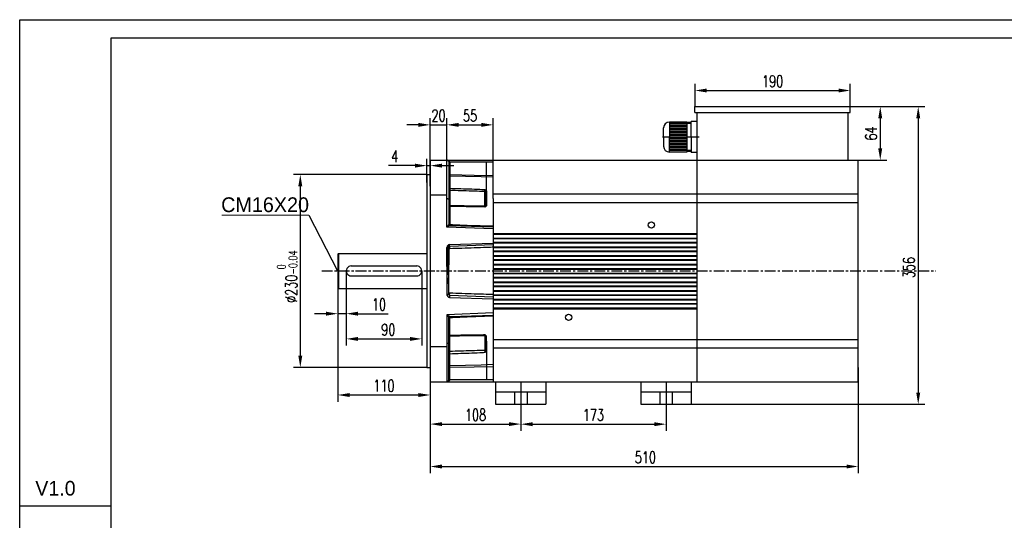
# Model space of a CAD drawing. Header units: inches. Extents: x 1434 to 8431, y -17820 to -4411.
# Tile 6 of 14: x 3506 to 4679, y -17122 to -16525. Entities that reach past the tile are written whole.
import ezdxf

# ---------------------------------------------------------------- set-up
doc = ezdxf.new("R2010")
doc.units = ezdxf.units.IN
doc.header["$MEASUREMENT"] = 0
doc.linetypes.add('CENTERX2', pattern=[20.32, 12.7, -2.54, 2.54, -2.54])
doc.layers.add('1', color=1, linetype='Continuous')
doc.layers.add('尺寸线', color=7, linetype='Continuous')
doc.layers.add('实线', color=7, linetype='Continuous', lineweight=30)
doc.styles.add('SLDTEXTSTYLE0', font='txt')
doc.styles.add('wldj', font='txt.shx', dxfattribs={"width": 0.7, "bigfont": 'INTECAD.SHX'})
doc.dimstyles.new('半径标注', dxfattribs={"dimscale": 4, "dimtxt": 3.5, "dimasz": 3.5, "dimexe": 2, "dimexo": 0, "dimgap": 1, "dimtad": 1, "dimdec": 3, "dimdsep": 46, "dimtxsty": 'wldj', "dimcen": 0.09, "dimclrd": 1, "dimclre": 1, "dimclrt": 3, "dimazin": 2, "dimtfac": 0.7, "dimtdec": 3, "dimtmove": 0, "dimatfit": 3, "dimfxl": 1, "dimtzin": 0, "dimarcsym": 0})

# ---------------------------------------------------------------- blocks, each defined once
blk = doc.blocks.new('*D56')
at = {"color": 1, "lineweight": -2}
for p, q in [((3995, -16947.5), (3995, -17065.4)), ((4505, -16939.4), (4505, -17065.4)), ((4009, -17057.4), (4491, -17057.4))]:
    blk.add_line(p, q, dxfattribs=at)
at = {"color": 1}
for points in [[(4009, -17055), (4009, -17059.7), (3995, -17057.4)], [(4491, -17059.7), (4491, -17055), (4505, -17057.4)]]:
    blk.add_solid(points, dxfattribs=at)
at = {"layer": 'Defpoints', "color": 0}
for p in [(3995, -16947.5), (4505, -16939.4), (4505, -17057.4)]:
    blk.add_point(p, dxfattribs=at)
at = {"color": 3, "insert": (4251.4, -17046.4), "char_height": 14, "attachment_point": 5, "style": 'wldj'}
blk.add_mtext('510', dxfattribs=at)
blk = doc.blocks.new('*D57')
at = {"color": 1, "lineweight": -2}
for p, q in [((4103, -16983.2), (4103, -17014.9)), ((4276, -16983.2), (4276, -17014.9)), ((4117, -17006.9), (4262, -17006.9))]:
    blk.add_line(p, q, dxfattribs=at)
at = {"color": 1}
for points in [[(4117, -17004.6), (4117, -17009.3), (4103, -17006.9)], [(4262, -17009.3), (4262, -17004.6), (4276, -17006.9)]]:
    blk.add_solid(points, dxfattribs=at)
at = {"layer": 'Defpoints', "color": 0}
for p in [(4103, -16983.2), (4276, -16983.2), (4276, -17006.9)]:
    blk.add_point(p, dxfattribs=at)
at = {"color": 3, "insert": (4189.5, -16995.9), "char_height": 14, "attachment_point": 5, "style": 'wldj'}
blk.add_mtext('173', dxfattribs=at)
blk = doc.blocks.new('*D58')
at = {"color": 1, "lineweight": -2}
for p, q in [((4015, -16692.2), (4015, -16642)), ((4070, -16692.2), (4070, -16642)), ((4029, -16650), (4056, -16650))]:
    blk.add_line(p, q, dxfattribs=at)
at = {"color": 1}
for points in [[(4029, -16647.7), (4029, -16652.4), (4015, -16650)], [(4056, -16652.4), (4056, -16647.7), (4070, -16650)]]:
    blk.add_solid(points, dxfattribs=at)
at = {"layer": 'Defpoints', "color": 0}
for p in [(4070, -16650), (4015, -16692.2), (4070, -16692.2)]:
    blk.add_point(p, dxfattribs=at)
at = {"color": 3, "insert": (4042.5, -16639), "char_height": 14, "attachment_point": 5, "style": 'wldj'}
blk.add_mtext('55', dxfattribs=at)
blk = doc.blocks.new('*D59')
at = {"color": 1, "lineweight": -2}
for p, q in [((3991, -16718.8), (3991, -16690.6)), ((3995, -16718.8), (3995, -16690.6)), ((3977, -16698.6), (3945.3, -16698.6)), ((3991, -16698.6), (3995, -16698.6)), ((4009, -16698.6), (4023, -16698.6))]:
    blk.add_line(p, q, dxfattribs=at)
at = {"color": 1}
for points in [[(3977, -16701), (3977, -16696.3), (3991, -16698.6)], [(4009, -16696.3), (4009, -16701), (3995, -16698.6)]]:
    blk.add_solid(points, dxfattribs=at)
at = {"layer": 'Defpoints', "color": 0}
for p in [(3995, -16698.6), (3991, -16718.8), (3995, -16718.8)]:
    blk.add_point(p, dxfattribs=at)
at = {"color": 3, "insert": (3952.8, -16687.6), "char_height": 14, "attachment_point": 5, "style": 'wldj'}
blk.add_mtext('4', dxfattribs=at)
blk = doc.blocks.new('*D60')
at = {"color": 1, "lineweight": -2}
for p, q in [((3885, -16824.2), (3885, -16980.1)), ((3995, -16824.2), (3995, -16980.1)), ((3899, -16972.1), (3981, -16972.1))]:
    blk.add_line(p, q, dxfattribs=at)
at = {"color": 1}
for points in [[(3899, -16969.8), (3899, -16974.5), (3885, -16972.1)], [(3981, -16974.5), (3981, -16969.8), (3995, -16972.1)]]:
    blk.add_solid(points, dxfattribs=at)
at = {"layer": 'Defpoints', "color": 0}
for p in [(3885, -16824.2), (3995, -16824.2), (3995, -16972.1)]:
    blk.add_point(p, dxfattribs=at)
at = {"color": 3, "insert": (3940, -16961.1), "char_height": 14, "attachment_point": 5, "style": 'wldj'}
blk.add_mtext('110', dxfattribs=at)
blk = doc.blocks.new('*D52')
at = {"color": 1, "lineweight": -2}
for p, q in [((3895, -16824.2), (3895, -16913.2)), ((3985, -16824.2), (3985, -16913.2)), ((3909, -16905.2), (3971, -16905.2))]:
    blk.add_line(p, q, dxfattribs=at)
at = {"color": 1}
for points in [[(3909, -16902.9), (3909, -16907.6), (3895, -16905.2)], [(3971, -16907.6), (3971, -16902.9), (3985, -16905.2)]]:
    blk.add_solid(points, dxfattribs=at)
at = {"layer": 'Defpoints', "color": 0}
for p in [(3895, -16824.2), (3985, -16824.2), (3985, -16905.2)]:
    blk.add_point(p, dxfattribs=at)
at = {"color": 3, "insert": (3945.1, -16894.2), "char_height": 14, "attachment_point": 5, "style": 'wldj'}
blk.add_mtext('90', dxfattribs=at)
blk = doc.blocks.new('*D53')
at = {"color": 1, "lineweight": -2}
for p, q in [((3885, -16824.2), (3885, -16883.2)), ((3895, -16824.2), (3895, -16883.2)), ((3871, -16875.2), (3857, -16875.2)), ((3895, -16875.2), (3885, -16875.2)), ((3909, -16875.2), (3945, -16875.2))]:
    blk.add_line(p, q, dxfattribs=at)
at = {"color": 1}
for points in [[(3871, -16877.5), (3871, -16872.8), (3885, -16875.2)], [(3909, -16872.8), (3909, -16877.5), (3895, -16875.2)]]:
    blk.add_solid(points, dxfattribs=at)
at = {"layer": 'Defpoints', "color": 0}
for p in [(3885, -16824.2), (3895, -16824.2), (3885, -16875.2)]:
    blk.add_point(p, dxfattribs=at)
at = {"color": 3, "insert": (3934, -16864.2), "char_height": 14, "attachment_point": 5, "style": 'wldj'}
blk.add_mtext('10', dxfattribs=at)
blk = doc.blocks.new('*D61')
at = {"color": 1, "lineweight": -2}
for p, q in [((3991, -16709.2), (3832.3, -16709.2)), ((3840.3, -16723.2), (3840.3, -16925.2)), ((3991, -16939.2), (3832.3, -16939.2))]:
    blk.add_line(p, q, dxfattribs=at)
at = {"color": 1}
for points in [[(3842.6, -16723.2), (3837.9, -16723.2), (3840.3, -16709.2)], [(3837.9, -16925.2), (3842.6, -16925.2), (3840.3, -16939.2)]]:
    blk.add_solid(points, dxfattribs=at)
at = {"layer": 'Defpoints', "color": 0}
for p in [(3991, -16709.2), (3840.3, -16939.2), (3991, -16939.2)]:
    blk.add_point(p, dxfattribs=at)
at = {"color": 3, "insert": (3824.6, -16831), "char_height": 14, "attachment_point": 5, "rotation": 90, "style": 'wldj'}
blk.add_mtext('%%c230{\\H10;\\S 0^ -0.04;}', dxfattribs=at)
blk = doc.blocks.new('*D62')
at = {"color": 1, "lineweight": -2}
for p, q in [((4310.5, -16628.2), (4310.5, -16601.1)), ((4324.5, -16609.1), (4481.5, -16609.1)), ((4495.5, -16628.2), (4495.5, -16601.1))]:
    blk.add_line(p, q, dxfattribs=at)
at = {"color": 1}
for points in [[(4324.5, -16606.7), (4324.5, -16611.4), (4310.5, -16609.1)], [(4481.5, -16611.4), (4481.5, -16606.7), (4495.5, -16609.1)]]:
    blk.add_solid(points, dxfattribs=at)
at = {"layer": 'Defpoints', "color": 0}
for p in [(4495.5, -16609.1), (4310.5, -16628.2), (4495.5, -16628.2)]:
    blk.add_point(p, dxfattribs=at)
at = {"color": 3, "insert": (4403, -16598.1), "char_height": 14, "attachment_point": 5, "style": 'wldj'}
blk.add_mtext('190', dxfattribs=at)
blk = doc.blocks.new('*D63')
at = {"color": 1, "lineweight": -2}
for p, q in [((4495.5, -16628.2), (4539.2, -16628.2)), ((4531.2, -16642.2), (4531.2, -16678.2)), ((4493, -16692.2), (4539.2, -16692.2))]:
    blk.add_line(p, q, dxfattribs=at)
at = {"color": 1}
for points in [[(4533.5, -16642.2), (4528.8, -16642.2), (4531.2, -16628.2)], [(4528.8, -16678.2), (4533.5, -16678.2), (4531.2, -16692.2)]]:
    blk.add_solid(points, dxfattribs=at)
at = {"layer": 'Defpoints', "color": 0}
for p in [(4495.5, -16628.2), (4493, -16692.2), (4531.2, -16692.2)]:
    blk.add_point(p, dxfattribs=at)
at = {"color": 3, "insert": (4520.2, -16660.2), "char_height": 14, "attachment_point": 5, "rotation": 90, "style": 'wldj'}
blk.add_mtext('64', dxfattribs=at)
blk = doc.blocks.new('*D64')
at = {"color": 1, "lineweight": -2}
for p, q in [((4481.9, -16628.2), (4584.4, -16628.2)), ((4576.4, -16642.2), (4576.4, -16969.2)), ((4268.5, -16983.2), (4584.4, -16983.2))]:
    blk.add_line(p, q, dxfattribs=at)
at = {"color": 1}
for points in [[(4578.8, -16642.2), (4574.1, -16642.2), (4576.4, -16628.2)], [(4574.1, -16969.2), (4578.8, -16969.2), (4576.4, -16983.2)]]:
    blk.add_solid(points, dxfattribs=at)
at = {"layer": 'Defpoints', "color": 0}
for p in [(4481.9, -16628.2), (4268.5, -16983.2), (4576.4, -16983.2)]:
    blk.add_point(p, dxfattribs=at)
at = {"color": 3, "insert": (4565.4, -16820.1), "char_height": 14, "attachment_point": 5, "rotation": 90, "style": 'wldj'}
blk.add_mtext('356', dxfattribs=at)
blk = doc.blocks.new('*D65')
at = {"color": 1, "lineweight": -2}
for p, q in [((3995, -16956.2), (3995, -17014.8)), ((4103, -16956.4), (4103, -17014.8)), ((4009, -17006.8), (4089, -17006.8))]:
    blk.add_line(p, q, dxfattribs=at)
at = {"color": 1}
for points in [[(4009, -17004.5), (4009, -17009.1), (3995, -17006.8)], [(4089, -17009.1), (4089, -17004.5), (4103, -17006.8)]]:
    blk.add_solid(points, dxfattribs=at)
at = {"layer": 'Defpoints', "color": 0}
for p in [(3995, -16956.2), (4103, -16956.4), (4103, -17006.8)]:
    blk.add_point(p, dxfattribs=at)
at = {"color": 3, "insert": (4049, -16995.8), "char_height": 14, "attachment_point": 5, "style": 'wldj'}
blk.add_mtext('108', dxfattribs=at)
blk = doc.blocks.new('*D69')
at = {"color": 1, "lineweight": -2}
for p, q in [((3995, -16723.2), (3995, -16642)), ((4015, -16723.2), (4015, -16642)), ((3981, -16650), (3967, -16650)), ((3995, -16650), (4015, -16650)), ((4029, -16650), (4043, -16650))]:
    blk.add_line(p, q, dxfattribs=at)
at = {"color": 1}
for points in [[(3981, -16652.4), (3981, -16647.7), (3995, -16650)], [(4029, -16647.7), (4029, -16652.4), (4015, -16650)]]:
    blk.add_solid(points, dxfattribs=at)
at = {"layer": 'Defpoints', "color": 0}
for p in [(4015, -16650), (3995, -16723.2), (4015, -16723.2)]:
    blk.add_point(p, dxfattribs=at)
at = {"color": 3, "insert": (4005, -16639), "char_height": 14, "attachment_point": 5, "style": 'wldj'}
blk.add_mtext('20', dxfattribs=at)

msp = doc.modelspace()

# ---------------------------------------------------------------- linework, layer by layer
for p, q in [((3505.9663, -17820.3718), (3505.9663, -16524.6125)), ((3505.9663, -16524.6125), (5338.3532, -16524.6125)), ((4310.464, -16628.2248), (4495.464, -16628.2248)), ((4310.464, -16635.2248), (4495.464, -16635.2248)), ((3994.9668, -16692.2248), (4504.967, -16692.2248)), ((3994.9668, -16692.2248), (3994.9668, -16956.2248)), ((3990.9668, -16709.2248), (3994.9668, -16709.2248)), ((3990.9668, -16709.2248), (3990.9668, -16939.2248)), ((4014.964, -16733.8036), (3994.9668, -16733.8036)), ((3884.9668, -16804.2248), (3885.9668, -16803.2248)), ((3884.9668, -16804.2248), (3884.9668, -16844.2248)), ((3885.9668, -16803.2248), (3990.9668, -16803.2248)), ((3885.9668, -16803.2248), (3885.9668, -16845.2248)), ((3900.9668, -16818.2248), (3978.9606, -16818.2248)), ((3900.9671, -16830.2248), (3978.8318, -16830.2233)), ((3884.9668, -16844.2248), (3885.9668, -16845.2248)), ((3885.9668, -16845.2248), (3990.9668, -16845.2248)), ((4014.964, -16914.6461), (3994.9668, -16914.6461)), ((3990.9668, -16939.2248), (3994.9668, -16939.2248)), ((3994.9668, -16956.2248), (4132.9668, -16956.2248)), ((4069.964, -16956.2248), (4504.967, -16956.2248)), ((4072.9668, -16956.2248), (4072.9668, -16983.2248)), ((4102.9668, -16956.4342), (4102.9668, -17010.0155)), ((4132.9668, -16956.2248), (4132.9668, -16983.2248)), ((4245.9668, -16956.2248), (4245.9668, -16983.2248)), ((4275.9668, -16956.2248), (4275.9668, -16990.2299)), ((4305.9668, -16956.2248), (4305.9668, -16983.2248)), ((4072.9668, -16968.2248), (4132.9668, -16968.2248)), ((4095.4668, -16968.2248), (4095.4668, -16983.2248)), ((4110.4668, -16968.2248), (4110.4668, -16983.2248)), ((4245.9668, -16968.2248), (4305.9668, -16968.2248)), ((4268.4668, -16968.2248), (4268.4668, -16983.2248)), ((4283.4668, -16968.2248), (4283.4668, -16983.2248)), ((4072.9668, -16983.2248), (4132.9668, -16983.2248)), ((4245.9668, -16983.2248), (4305.9668, -16983.2248)), ((3505.9663, -17104.1226), (3615.037, -17104.1226))]:
    msp.add_line(p, q)
at = {"color": 7, "linetype": 'Continuous', "lineweight": 30}
for p, q in [((4310.464, -16635.2248), (4310.464, -16628.2248)), ((4495.464, -16635.2248), (4495.464, -16628.2248)), ((4312.964, -16692.2248), (4312.964, -16635.2248)), ((4492.964, -16692.2248), (4492.964, -16635.2248)), ((4014.964, -16737.9615), (4014.964, -16692.2248)), ((4014.964, -16692.2248), (4077.664, -16692.2248)), ((4017.164, -16694.4248), (4017.164, -16738.6451)), ((4017.164, -16694.4248), (4018.2256, -16694.4248)), ((4018.2256, -16694.4248), (4018.2256, -16709.3587)), ((4069.964, -16694.4248), (4018.2256, -16694.4248)), ((4062.264, -16740.3786), (4062.264, -16694.0903)), ((4069.964, -16737.9615), (4069.964, -16692.2248)), ((4312.964, -16956.7633), (4312.964, -16692.2248)), ((4312.964, -16956.7633), (4312.964, -16692.2248)), ((4504.967, -16956.2248), (4504.967, -16692.2248)), ((4017.164, -16709.3587), (4018.2256, -16709.3587)), ((4018.2256, -16711.2897), (4018.2256, -16725.6095)), ((4014.964, -16771.9866), (4014.964, -16737.9615)), ((4017.164, -16738.6451), (4017.164, -16768.7999)), ((4061.1256, -16730.3166), (4061.1111, -16730.1273)), ((4061.1256, -16746.3491), (4061.1256, -16730.3166)), ((4062.2351, -16729.2292), (4062.264, -16729.4791)), ((4062.264, -16729.4791), (4062.264, -16745.6369)), ((4069.964, -16732.4541), (4504.967, -16732.4541)), ((4069.964, -16737.9615), (4069.964, -16956.2248)), ((4018.2256, -16747.2951), (4018.2256, -16768.7519)), ((4061.1111, -16746.4721), (4061.1256, -16746.3491)), ((4062.264, -16745.6369), (4062.2351, -16745.9301)), ((4069.964, -16742.4541), (4504.967, -16742.4541)), ((4069.964, -16774.1762), (4014.964, -16771.9866)), ((4018.2256, -16769.8992), (4069.964, -16771.7059)), ((4069.964, -16779.3998), (4312.964, -16779.3998)), ((4312.964, -16779.9498), (4069.964, -16779.9498)), ((4312.964, -16780.6701), (4069.964, -16780.6701)), ((4069.964, -16785.053), (4312.964, -16785.053)), ((4069.964, -16785.4498), (4312.964, -16785.4498)), ((4014.964, -16815.1983), (4014.964, -16796.0498)), ((4017.164, -16796.0498), (4014.964, -16796.0498)), ((4017.164, -16796.0498), (4017.164, -16815.1983)), ((4018.1488, -16792.7518), (4069.964, -16790.9424)), ((4069.964, -16793.1437), (4018.2256, -16794.9505)), ((4312.964, -16785.9998), (4069.964, -16785.9998)), ((4069.964, -16789.8498), (4312.964, -16789.8498)), ((4312.964, -16790.3998), (4069.964, -16790.3998)), ((4312.964, -16791.0796), (4069.964, -16791.0796)), ((4069.964, -16795.4626), (4312.964, -16795.4626)), ((4069.964, -16795.8998), (4312.964, -16795.8998)), ((4312.964, -16796.4498), (4069.964, -16796.4498)), ((4069.964, -16800.2998), (4312.964, -16800.2998)), ((4312.964, -16800.8498), (4069.964, -16800.8498)), ((4312.964, -16801.4892), (4069.964, -16801.4892)), ((4069.964, -16805.8722), (4312.964, -16805.8722)), ((4069.964, -16806.3498), (4312.964, -16806.3498)), ((4312.964, -16806.8998), (4069.964, -16806.8998)), ((4017.164, -16815.1983), (4014.964, -16815.1983)), ((4017.164, -16815.1983), (4017.1738, -16816.8611)), ((4069.964, -16810.7498), (4312.964, -16810.7498)), ((4312.964, -16811.2998), (4069.964, -16811.2998)), ((4312.964, -16811.8988), (4069.964, -16811.8988)), ((4069.964, -16816.2818), (4312.964, -16816.2818)), ((4069.964, -16816.7998), (4312.964, -16816.7998)), ((4312.964, -16817.3498), (4069.964, -16817.3498)), ((4017.164, -16833.2514), (4017.1738, -16831.5886)), ((4069.964, -16821.1998), (4312.964, -16821.1998)), ((4312.964, -16821.7498), (4069.964, -16821.7498)), ((4312.964, -16822.3084), (4069.964, -16822.3084)), ((4069.964, -16826.6913), (4312.964, -16826.6913)), ((4069.964, -16827.2498), (4312.964, -16827.2498)), ((4312.964, -16827.7998), (4069.964, -16827.7998)), ((4069.964, -16831.6498), (4312.964, -16831.6498)), ((4312.964, -16832.1998), (4069.964, -16832.1998)), ((4017.164, -16833.2514), (4014.964, -16833.2514)), ((4014.964, -16833.2514), (4014.964, -16852.3999)), ((4017.164, -16852.3999), (4017.164, -16833.2514)), ((4312.964, -16832.7179), (4069.964, -16832.7179)), ((4069.964, -16837.1009), (4312.964, -16837.1009)), ((4069.964, -16837.6998), (4312.964, -16837.6998)), ((4312.964, -16838.2498), (4069.964, -16838.2498)), ((4069.964, -16842.0998), (4312.964, -16842.0998)), ((4312.964, -16842.6498), (4069.964, -16842.6498)), ((4312.964, -16843.1275), (4069.964, -16843.1275)), ((4017.164, -16852.3999), (4014.964, -16852.3999)), ((4018.1488, -16855.6979), (4069.964, -16857.5073)), ((4069.964, -16855.306), (4018.2256, -16853.4992)), ((4069.964, -16847.5105), (4312.964, -16847.5105)), ((4069.964, -16848.1498), (4312.964, -16848.1498)), ((4312.964, -16848.6998), (4069.964, -16848.6998)), ((4069.964, -16852.5498), (4312.964, -16852.5498)), ((4312.964, -16853.0998), (4069.964, -16853.0998)), ((4312.964, -16853.5371), (4069.964, -16853.5371)), ((4069.964, -16857.9201), (4312.964, -16857.9201)), ((4069.964, -16858.5998), (4312.964, -16858.5998)), ((4312.964, -16859.1498), (4069.964, -16859.1498)), ((4069.964, -16862.9998), (4312.964, -16862.9998)), ((4312.964, -16863.5498), (4069.964, -16863.5498)), ((4312.964, -16863.9467), (4069.964, -16863.9467)), ((4069.964, -16874.2735), (4014.964, -16876.463)), ((4014.964, -16876.463), (4014.964, -16910.4882)), ((4018.2256, -16878.5505), (4069.964, -16876.7437)), ((4069.964, -16868.3296), (4312.964, -16868.3296)), ((4069.964, -16869.0498), (4312.964, -16869.0498)), ((4312.964, -16869.5998), (4069.964, -16869.5998)), ((4017.164, -16909.8046), (4017.164, -16879.6498)), ((4018.2256, -16901.1546), (4018.2256, -16879.6978)), ((4061.1111, -16901.9776), (4061.1256, -16902.1006)), ((4061.1256, -16902.1006), (4061.1256, -16918.1331)), ((4062.264, -16902.8127), (4062.2351, -16902.5195)), ((4062.264, -16918.9705), (4062.264, -16902.8127)), ((4014.964, -16910.4882), (4014.964, -16956.2248)), ((4017.164, -16954.0248), (4017.164, -16909.8046)), ((4062.264, -16908.0711), (4062.264, -16954.3593)), ((4069.964, -16905.9955), (4504.967, -16905.9955)), ((4018.2256, -16937.16), (4018.2256, -16922.8402)), ((4061.1256, -16918.1331), (4061.1111, -16918.3223)), ((4062.2351, -16919.2205), (4062.264, -16918.9705)), ((4069.964, -16915.9955), (4504.967, -16915.9955)), ((4017.164, -16939.091), (4018.2256, -16939.091)), ((4018.2256, -16954.0248), (4018.2256, -16939.091)), ((4014.964, -16956.2248), (4077.664, -16956.2248)), ((4017.164, -16954.0248), (4018.2256, -16954.0248)), ((4069.964, -16954.0248), (4018.2256, -16954.0248))]:
    msp.add_line(p, q, dxfattribs=at)
at = {"color": 8, "linetype": 'Continuous', "lineweight": 30}
for p, q in [((4018.264, -16728.2959), (4018.264, -16746.7026)), ((4060.0256, -16747.2188), (4060.0256, -16729.8228)), ((4018.264, -16920.1538), (4018.264, -16901.7471)), ((4060.0256, -16901.2309), (4060.0256, -16918.6269))]:
    msp.add_line(p, q, dxfattribs=at)
at = {"color": 1, "linetype": 'CENTERX2'}
for p, q in [((3865.8748, -16824.2248), (4029.9668, -16824.2248)), ((3906.1597, -16824.2248), (4597.2915, -16824.2248))]:
    msp.add_line(p, q, dxfattribs=at)
at = {"color": 7, "linetype": 'Continuous', "lineweight": 30, "flags": 128}
for points in [[(4018.2256, -16709.3587), (4047.4417, -16709.9664), (4069.964, -16710.437)], [(4069.964, -16712.5379), (4069.964, -16712.5379), (4055.6821, -16712.0749), (4018.2256, -16711.2897)], [(4017.164, -16728.7813), (4017.1851, -16728.6866), (4017.2477, -16728.5955), (4017.3494, -16728.5116), (4017.4862, -16728.438), (4017.6529, -16728.3777), (4017.8431, -16728.3328), (4018.0494, -16728.3052), (4018.264, -16728.2959)], [(4017.164, -16746.6052), (4017.1842, -16746.7369), (4017.2441, -16746.8638), (4017.3415, -16746.9812), (4017.4727, -16747.0848), (4017.6331, -16747.1707), (4017.8166, -16747.2359), (4018.0166, -16747.2779), (4018.2256, -16747.2951)], [(4061.1111, -16746.4721), (4061.1436, -16746.3395), (4061.2154, -16746.2181), (4061.3238, -16746.1124), (4061.4647, -16746.0264), (4061.6329, -16745.9633), (4061.8222, -16745.9255), (4062.0254, -16745.9143), (4062.2351, -16745.9301)], [(4062.264, -16745.6369), (4062.0441, -16745.6463), (4061.8314, -16745.6838), (4061.6346, -16745.7481), (4061.4615, -16745.8365), (4061.3191, -16745.9455), (4061.2131, -16746.0706), (4061.1477, -16746.207), (4061.1256, -16746.3491)], [(4014.964, -16771.9866), (4015.346, -16771.4333), (4015.7165, -16770.8967), (4016.064, -16770.3933), (4016.3781, -16769.9382), (4016.6493, -16769.5454), (4016.8693, -16769.2268), (4017.0313, -16768.9921), (4017.1306, -16768.8483), (4017.164, -16768.7999)], [(4018.2256, -16769.8992), (4018.163, -16769.9393), (4017.9773, -16770.0581), (4017.6759, -16770.251), (4017.2703, -16770.5106), (4016.7761, -16770.8269), (4016.2122, -16771.1878), (4015.6003, -16771.5794), (4014.964, -16771.9866)], [(4017.164, -16768.2262), (4017.1842, -16768.3266), (4017.2441, -16768.4232), (4017.3415, -16768.5127), (4017.4727, -16768.5916), (4017.6331, -16768.6571), (4017.8166, -16768.7067), (4018.0166, -16768.7387), (4018.2256, -16768.7519)], [(4018.2256, -16768.7519), (4021.5604, -16768.8674), (4039.146, -16769.4766), (4069.964, -16770.5442)], [(4018.2256, -16797.7564), (4018.0166, -16797.7488), (4017.8166, -16797.7303), (4017.6331, -16797.7017), (4017.4727, -16797.6638), (4017.3415, -16797.6183), (4017.2441, -16797.5666), (4017.1842, -16797.5108), (4017.164, -16797.4528)], [(4018.2256, -16794.9505), (4018.2241, -16794.9082), (4018.2198, -16794.7831), (4018.2127, -16794.5799), (4018.2031, -16794.3065), (4018.1915, -16793.9733), (4018.1782, -16793.5932), (4018.1638, -16793.1808), (4018.1488, -16792.7518)], [(4018.2256, -16850.6933), (4018.0166, -16850.7009), (4017.8166, -16850.7193), (4017.6331, -16850.748), (4017.4727, -16850.7858), (4017.3415, -16850.8314), (4017.2441, -16850.8831), (4017.1842, -16850.9389), (4017.164, -16850.9969)], [(4018.2256, -16853.4992), (4018.2241, -16853.5415), (4018.2198, -16853.6666), (4018.2127, -16853.8697), (4018.2031, -16854.1432), (4018.1915, -16854.4764), (4018.1782, -16854.8565), (4018.1638, -16855.2689), (4018.1488, -16855.6979)], [(4018.2256, -16878.5505), (4018.163, -16878.5104), (4017.9773, -16878.3916), (4017.6759, -16878.1987), (4017.2703, -16877.9391), (4016.7761, -16877.6228), (4016.2122, -16877.2619), (4015.6003, -16876.8703), (4014.964, -16876.463)], [(4014.964, -16876.463), (4015.346, -16877.0164), (4015.7165, -16877.553), (4016.064, -16878.0564), (4016.3781, -16878.5115), (4016.6493, -16878.9042), (4016.8693, -16879.2229), (4017.0313, -16879.4576), (4017.1306, -16879.6014), (4017.164, -16879.6498)], [(4018.2256, -16879.6978), (4021.5604, -16879.5823), (4039.146, -16878.973), (4069.964, -16877.9055)], [(4017.164, -16880.2235), (4017.1842, -16880.1231), (4017.2441, -16880.0264), (4017.3415, -16879.937), (4017.4727, -16879.8581), (4017.6331, -16879.7926), (4017.8166, -16879.743), (4018.0166, -16879.711), (4018.2256, -16879.6978)], [(4017.164, -16901.8445), (4017.1842, -16901.7127), (4017.2441, -16901.5859), (4017.3415, -16901.4685), (4017.4727, -16901.3649), (4017.6331, -16901.279), (4017.8166, -16901.2138), (4018.0166, -16901.1718), (4018.2256, -16901.1546)], [(4061.1111, -16901.9776), (4061.1436, -16902.1102), (4061.2154, -16902.2316), (4061.3238, -16902.3373), (4061.4647, -16902.4232), (4061.6329, -16902.4863), (4061.8222, -16902.5242), (4062.0254, -16902.5354), (4062.2351, -16902.5195)], [(4062.264, -16902.8127), (4062.0441, -16902.8034), (4061.8314, -16902.7659), (4061.6346, -16902.7016), (4061.4615, -16902.6132), (4061.3191, -16902.5042), (4061.2131, -16902.379), (4061.1477, -16902.2427), (4061.1256, -16902.1006)], [(4017.164, -16919.6684), (4017.1851, -16919.7631), (4017.2477, -16919.8541), (4017.3494, -16919.9381), (4017.4862, -16920.0116), (4017.6529, -16920.072), (4017.8431, -16920.1169), (4018.0494, -16920.1445), (4018.264, -16920.1538)], [(4069.964, -16935.9118), (4069.964, -16935.9118), (4055.6821, -16936.3748), (4018.2256, -16937.16)], [(4018.2256, -16939.091), (4047.4417, -16938.4833), (4069.964, -16938.0126)]]:
    msp.add_lwpolyline(points, dxfattribs=at)
at = {"lineweight": 0, "extrusion": (0, 1, 0), "elevation": -16757.5568}
msp.add_lwpolyline([(-3746.8659, 0), (-3850.2964, 0)], dxfattribs=at)
at = {"color": 7, "linetype": 'Continuous', "lineweight": 30}
for centre in [(4258.464, -16769.4998), (4159.964, -16879.4998)]:
    msp.add_circle(centre, 3.74, dxfattribs=at)
for centre, radius, start, end in [((4018.1959, -16710.256), 1.0342, 183.7842451, 271.644252), ((4018.1467, -16724.621), 0.9916, 187.6848215, 274.5622165), ((4060.2182, -16731.2233), 1.4137, 50.8275383, 97.8296364), ((4062.2277, -16730.3722), 1.143, 89.6289997, 167.6314118), ((4062.1196, -16730.4752), 1.0065, 81.7479371, 170.9347687), ((4018.264, -16745.3763), 1.1, 180.0144292, 269.3835349), ((4060.0256, -16746.1188), 1.1, 269.3428303, 311.4900032), ((4018.264, -16768.7999), 1.1, 180, 268), ((4018.264, -16796.0498), 3.3, 92, 180), ((4018.264, -16796.0498), 1.1, 92, 180), ((4018.264, -16852.3999), 3.3, 180, 268), ((4018.264, -16852.3999), 1.1, 180, 268), ((4018.264, -16879.6498), 1.1, 92, 180), ((4018.264, -16903.0733), 1.1, 90.6164651, 179.9855708), ((4060.0256, -16902.3309), 1.1, 48.5099968, 90.6571697), ((4018.1467, -16923.8287), 0.9916, 85.4377835, 172.3151785), ((4060.2182, -16917.2264), 1.4137, 262.1703636, 309.1724617), ((4062.2277, -16918.0775), 1.143, 192.3685882, 270.3710003), ((4062.1196, -16917.9745), 1.0065, 189.0652313, 278.2520629), ((4018.1959, -16938.1937), 1.0342, 88.355748, 176.2157549)]:
    msp.add_arc(centre, radius, start, end, dxfattribs=at)
for centre, start, end in [((3900.9668, -16824.2248), 89.9999963, 270.0031603), ((3978.9671, -16824.2248), 268.707364, 90.0625023)]:
    msp.add_arc(centre, 6, start, end)
at = {"color": 8, "linetype": 'Continuous', "lineweight": 30}
msp.add_ellipse((4014.964, -16694.4248), major_axis=(-3.2616, 0), ratio=0.674513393, start_param=3.141592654, end_param=4.438982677, dxfattribs=at)
at = {"color": 8, "linetype": 'Continuous', "lineweight": 30, "extrusion": (0, 0, -1)}
msp.add_ellipse((4014.964, -16954.0248), major_axis=(3.2616, 0), ratio=0.674513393, start_param=0, end_param=1.297390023, dxfattribs=at)
at = {"color": 7, "linetype": 'Continuous', "lineweight": 30}
for points, knots in [([(4014.964, -16692.2248), (4015.2032, -16692.2477), (4015.6814, -16692.2933), (4016.3206, -16692.6469), (4016.8211, -16693.1716), (4017.1043, -16693.7905), (4017.1637, -16694.2268), (4017.164, -16694.4207), (4017.164, -16694.4248)], [0, 0, 0, 0, 0.202722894, 0.405307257, 0.611799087, 0.827090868, 0.996296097, 1, 1, 1, 1]), ([(4018.2256, -16709.3587), (4018.2235, -16709.606), (4018.2192, -16710.1006), (4018.219, -16710.7573), (4018.2223, -16711.1243), (4018.2252, -16711.2679), (4018.2256, -16711.2897)], [0, 0, 0, 0, 0.314553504, 0.62913458, 0.943629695, 1, 1, 1, 1]), ([(4018.2256, -16725.6095), (4027.042, -16725.8963), (4044.6423, -16726.4689), (4062.242, -16727.0804), (4059.9887, -16727.5123)], [0, 0, 0, 0, 0.500922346, 1, 1, 1, 1]), ([(4018.2256, -16725.6095), (4018.227, -16725.7836), (4018.2298, -16726.1322), (4018.239, -16726.8395), (4018.2507, -16727.596), (4018.2596, -16728.0625), (4018.264, -16728.2959)], [0, 0, 0, 0, 0.24947962, 0.499548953, 0.749754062, 1, 1, 1, 1]), ([(4014.964, -16737.9615), (4015.2032, -16737.9685), (4015.6814, -16737.9827), (4016.3206, -16738.0922), (4016.8211, -16738.255), (4017.1043, -16738.4474), (4017.1637, -16738.5833), (4017.164, -16738.6438), (4017.164, -16738.6451)], [0, 0, 0, 0, 0.202722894, 0.405307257, 0.611799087, 0.827090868, 0.996296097, 1, 1, 1, 1]), ([(4060.0193, -16729.4936), (4062.242, -16729.5594), (4044.6422, -16729.0339), (4027.042, -16728.5415), (4018.264, -16728.2959)], [0, 0, 0, 0, 0.501257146, 1, 1, 1, 1]), ([(4059.9872, -16727.3857), (4059.9899, -16727.3869), (4060.1917, -16727.4835), (4060.5869, -16727.667), (4060.9494, -16727.8736), (4061.1256, -16727.9741)], [0, 0, 0, 0, 0.0068298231, 0.517148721, 1, 1, 1, 1]), ([(4061.1111, -16730.1273), (4061.1065, -16730.0992), (4061.0721, -16729.8927), (4060.8939, -16729.4006), (4060.5369, -16728.5974), (4060.2318, -16727.8656), (4060.0453, -16727.4914), (4059.9884, -16727.3877), (4059.9872, -16727.3857)], [0, 0, 0, 0, 0.029357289, 0.215417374, 0.501159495, 0.847713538, 0.996968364, 1, 1, 1, 1]), ([(4060.0256, -16729.8228), (4060.0229, -16729.6798), (4060.0155, -16729.2987), (4060.0043, -16728.6443), (4059.9933, -16727.9241), (4059.9893, -16727.5669), (4059.9872, -16727.3857)], [0, 0, 0, 0, 0.165389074, 0.440859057, 0.71626344, 1, 1, 1, 1]), ([(4061.1256, -16727.9741), (4061.1342, -16727.9794), (4061.4153, -16728.1524), (4061.8738, -16728.5054), (4062.1638, -16728.9597), (4062.2258, -16729.1941), (4062.2351, -16729.2292)], [0, 0, 0, 0, 0.0156917, 0.511587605, 0.927016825, 1, 1, 1, 1]), ([(4059.9884, -16747.9139), (4062.2422, -16747.9206), (4044.6425, -16747.699), (4027.0422, -16747.4299), (4018.2256, -16747.2951)], [0, 0, 0, 0, 0.4990670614, 1, 1, 1, 1]), ([(4060.0256, -16747.0803), (4060.0256, -16747.0803), (4051.5492, -16746.9839), (4033.9478, -16746.7111), (4018.2476, -16746.4677)], [0, 0, 0, 0, 0.108013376, 1, 1, 1, 1]), ([(4062.2351, -16745.9301), (4062.2041, -16746.0442), (4062.1142, -16746.3751), (4061.7596, -16746.877), (4061.1174, -16747.4138), (4060.489, -16747.7651), (4060.0885, -16747.9772), (4059.9899, -16748.0298), (4059.9872, -16748.0313)], [0, 0, 0, 0, 0.124343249, 0.360784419, 0.600176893, 0.901374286, 0.997333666, 1, 1, 1, 1]), ([(4060.7588, -16746.9406), (4060.7928, -16746.9096), (4060.9039, -16746.8082), (4061.0438, -16746.6684), (4061.0951, -16746.519), (4061.1111, -16746.4721)], [0, 0, 0, 0, 0.232536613, 0.75907786, 1, 1, 1, 1]), ([(4018.2256, -16768.7519), (4018.2235, -16768.9574), (4018.2192, -16769.3685), (4018.219, -16769.7639), (4018.2223, -16769.8928), (4018.2252, -16769.8984), (4018.2256, -16769.8992)], [0, 0, 0, 0, 0.314553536, 0.629133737, 0.943631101, 1, 1, 1, 1]), ([(4015.1093, -16795.0814), (4015.15, -16796.8023), (4015.2987, -16802.9209), (4015.5988, -16813.4474), (4015.0863, -16824.4459), (4014.9946, -16831.0513), (4014.964, -16833.2514)], [0.1413538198, 0.1413538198, 0.1413538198, 0.1413538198, 0.2575003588, 0.5542820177, 0.8515408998, 1, 1, 1, 1]), ([(4018.2256, -16794.9505), (4018.2203, -16794.975), (4018.2097, -16795.024), (4018.2011, -16795.4034), (4018.1993, -16795.962), (4018.2048, -16796.6573), (4018.2148, -16797.2826), (4018.2229, -16797.6394), (4018.2256, -16797.7564)], [0, 0, 0, 0, 0.18231886, 0.364718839, 0.546952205, 0.729024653, 0.911085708, 1, 1, 1, 1]), ([(4069.964, -16795.9849), (4067.6281, -16796.0649), (4047.8156, -16796.7431), (4028.0025, -16797.4216), (4018.2256, -16797.7564)], [0, 0, 0, 0, 0.506545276, 1, 1, 1, 1]), ([(4015.1093, -16853.3683), (4015.15, -16851.6474), (4015.2987, -16845.5288), (4015.5988, -16835.0023), (4015.0863, -16824.0038), (4014.9946, -16817.3984), (4014.964, -16815.1983)], [0.1413538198, 0.1413538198, 0.1413538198, 0.1413538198, 0.2575003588, 0.5542820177, 0.8515408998, 1, 1, 1, 1]), ([(4018.2256, -16853.4992), (4018.2203, -16853.4747), (4018.2097, -16853.4257), (4018.2011, -16853.0463), (4018.1993, -16852.4877), (4018.2048, -16851.7924), (4018.2148, -16851.1671), (4018.2229, -16850.8103), (4018.2256, -16850.6933)], [0, 0, 0, 0, 0.18231886, 0.364718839, 0.546952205, 0.729024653, 0.911085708, 1, 1, 1, 1]), ([(4069.964, -16852.4648), (4067.6281, -16852.3848), (4047.8156, -16851.7066), (4028.0025, -16851.0281), (4018.2256, -16850.6933)], [0, 0, 0, 0, 0.506545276, 1, 1, 1, 1]), ([(4018.2256, -16879.6978), (4018.2235, -16879.4923), (4018.2192, -16879.0812), (4018.219, -16878.6858), (4018.2223, -16878.5569), (4018.2252, -16878.5513), (4018.2256, -16878.5505)], [0, 0, 0, 0, 0.314553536, 0.629133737, 0.943631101, 1, 1, 1, 1]), ([(4059.9884, -16900.5358), (4062.2422, -16900.529), (4044.6425, -16900.7507), (4027.0422, -16901.0198), (4018.2256, -16901.1546)], [0, 0, 0, 0, 0.4990670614, 1, 1, 1, 1]), ([(4060.0256, -16901.3694), (4060.0256, -16901.3694), (4051.5492, -16901.4658), (4033.9478, -16901.7386), (4018.2476, -16901.9819)], [0, 0, 0, 0, 0.108013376, 1, 1, 1, 1]), ([(4062.2351, -16902.5195), (4062.2041, -16902.4055), (4062.1142, -16902.0746), (4061.7596, -16901.5727), (4061.1174, -16901.0359), (4060.489, -16900.6845), (4060.0885, -16900.4725), (4059.9899, -16900.4198), (4059.9872, -16900.4184)], [0, 0, 0, 0, 0.124343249, 0.360784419, 0.600176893, 0.901374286, 0.997333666, 1, 1, 1, 1]), ([(4060.7588, -16901.5091), (4060.7928, -16901.5401), (4060.9039, -16901.6415), (4061.0438, -16901.7813), (4061.0951, -16901.9307), (4061.1111, -16901.9776)], [0, 0, 0, 0, 0.232536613, 0.75907786, 1, 1, 1, 1]), ([(4014.964, -16910.4882), (4015.2032, -16910.4811), (4015.6814, -16910.467), (4016.3206, -16910.3574), (4016.8211, -16910.1947), (4017.1043, -16910.0023), (4017.1637, -16909.8663), (4017.164, -16909.8059), (4017.164, -16909.8046)], [0, 0, 0, 0, 0.202722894, 0.405307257, 0.611799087, 0.827090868, 0.996296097, 1, 1, 1, 1]), ([(4018.2256, -16922.8402), (4018.227, -16922.6661), (4018.2298, -16922.3175), (4018.239, -16921.6102), (4018.2507, -16920.8537), (4018.2596, -16920.3871), (4018.264, -16920.1538)], [0, 0, 0, 0, 0.24947962, 0.499548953, 0.749754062, 1, 1, 1, 1]), ([(4018.2256, -16922.8402), (4027.042, -16922.5534), (4044.6423, -16921.9808), (4062.242, -16921.3692), (4059.9887, -16920.9374)], [0, 0, 0, 0, 0.500922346, 1, 1, 1, 1]), ([(4060.0193, -16918.9561), (4062.242, -16918.8903), (4044.6422, -16919.4158), (4027.042, -16919.9082), (4018.264, -16920.1538)], [0, 0, 0, 0, 0.501257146, 1, 1, 1, 1]), ([(4061.1111, -16918.3223), (4061.1065, -16918.3505), (4061.0721, -16918.5569), (4060.8939, -16919.0491), (4060.5369, -16919.8523), (4060.2318, -16920.5841), (4060.0453, -16920.9583), (4059.9884, -16921.062), (4059.9872, -16921.064)], [0, 0, 0, 0, 0.029357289, 0.215417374, 0.501159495, 0.847713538, 0.996968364, 1, 1, 1, 1]), ([(4060.0256, -16918.6269), (4060.0229, -16918.7699), (4060.0155, -16919.151), (4060.0043, -16919.8054), (4059.9933, -16920.5255), (4059.9893, -16920.8828), (4059.9872, -16921.064)], [0, 0, 0, 0, 0.165389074, 0.440859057, 0.71626344, 1, 1, 1, 1]), ([(4059.9872, -16921.064), (4059.9899, -16921.0628), (4060.1917, -16920.9661), (4060.5869, -16920.7827), (4060.9494, -16920.576), (4061.1256, -16920.4756)], [0, 0, 0, 0, 0.0068298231, 0.517148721, 1, 1, 1, 1]), ([(4061.1256, -16920.4756), (4061.1342, -16920.4703), (4061.4153, -16920.2973), (4061.8738, -16919.9443), (4062.1638, -16919.49), (4062.2258, -16919.2555), (4062.2351, -16919.2205)], [0, 0, 0, 0, 0.0156917, 0.511587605, 0.927016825, 1, 1, 1, 1]), ([(4018.2256, -16939.091), (4018.2235, -16938.8437), (4018.2192, -16938.3491), (4018.219, -16937.6924), (4018.2223, -16937.3254), (4018.2252, -16937.1818), (4018.2256, -16937.16)], [0, 0, 0, 0, 0.314553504, 0.62913458, 0.943629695, 1, 1, 1, 1]), ([(4014.964, -16956.2248), (4015.2032, -16956.202), (4015.6814, -16956.1564), (4016.3206, -16955.8028), (4016.8211, -16955.2781), (4017.1043, -16954.6592), (4017.1637, -16954.2228), (4017.164, -16954.029), (4017.164, -16954.0248)], [0, 0, 0, 0, 0.202722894, 0.405307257, 0.611799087, 0.827090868, 0.996296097, 1, 1, 1, 1])]:
    msp.add_open_spline(points, degree=3, knots=knots, dxfattribs=at)
at = {"color": 8, "linetype": 'Continuous', "lineweight": 30}
for points, knots in [([(4018.2469, -16746.5046), (4018.2443, -16746.5037), (4018.2378, -16746.5014), (4018.2299, -16746.769), (4018.227, -16747.1198), (4018.2256, -16747.2951)], [0, 0, 0, 0, 0.2451260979, 0.622605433, 1, 1, 1, 1]), ([(4059.9872, -16748.0313), (4059.9884, -16748.0288), (4060.0375, -16747.9215), (4060.0946, -16747.8047), (4060.2816, -16747.4566), (4060.4865, -16747.1787), (4060.6953, -16746.9962), (4060.7588, -16746.9406)], [0, 0, 0, 0, 0.004660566, 0.202077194, 0.234191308, 0.766952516, 1, 1, 1, 1]), ([(4059.9872, -16748.0313), (4059.9884, -16747.913), (4059.9915, -16747.6142), (4059.9998, -16747.2893), (4060.0081, -16747.2435), (4060.0122, -16747.2208)], [0, 0, 0, 0, 0.2483259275, 0.6271487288, 1, 1, 1, 1]), ([(4017.1738, -16831.5886), (4017.1818, -16829.9644), (4017.2114, -16823.9423), (4017.3765, -16813.4617), (4017.2688, -16802.1783), (4017.2152, -16795.3429), (4017.1965, -16792.9272)], [0, 0, 0, 0, 0.1220468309, 0.4525016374, 0.7842433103, 0.965621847, 0.965621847, 0.965621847, 0.965621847]), ([(4018.2469, -16901.9451), (4018.2443, -16901.946), (4018.2378, -16901.9483), (4018.2299, -16901.6807), (4018.227, -16901.3299), (4018.2256, -16901.1546)], [0, 0, 0, 0, 0.2451260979, 0.622605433, 1, 1, 1, 1]), ([(4059.9872, -16900.4184), (4059.9884, -16900.5367), (4059.9915, -16900.8354), (4059.9998, -16901.1604), (4060.0081, -16901.2062), (4060.0122, -16901.2289)], [0, 0, 0, 0, 0.2483259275, 0.6271487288, 1, 1, 1, 1]), ([(4059.9872, -16900.4184), (4059.9884, -16900.4209), (4060.0375, -16900.5281), (4060.0946, -16900.645), (4060.2816, -16900.9931), (4060.4865, -16901.271), (4060.6953, -16901.4535), (4060.7588, -16901.5091)], [0, 0, 0, 0, 0.004660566, 0.202077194, 0.234191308, 0.766952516, 1, 1, 1, 1])]:
    msp.add_open_spline(points, degree=3, knots=knots, dxfattribs=at)
at = {"layer": '1'}
for p, q in [((3615.037, -17798.5577), (3615.037, -16546.4267)), ((3615.037, -16546.4267), (5316.5391, -16546.4267))]:
    msp.add_line(p, q, dxfattribs=at)
at = {"layer": '实线', "color": 0}
for p, q in [((4273.089, -16664.5732), (4273.089, -16653.5732)), ((4300.589, -16646.6982), (4279.964, -16646.6982)), ((4279.964, -16646.6982), (4279.964, -16664.5732)), ((4300.589, -16648.4857), (4279.964, -16648.4857)), ((4300.589, -16650.2732), (4279.964, -16650.2732)), ((4300.589, -16652.0607), (4279.964, -16652.0607)), ((4300.589, -16653.8482), (4279.964, -16653.8482)), ((4300.589, -16655.6357), (4279.964, -16655.6357)), ((4300.589, -16646.6982), (4300.589, -16682.4482)), ((4306.089, -16647.3857), (4300.589, -16647.3857)), ((4306.089, -16664.5732), (4306.089, -16646.0107)), ((4312.964, -16646.0107), (4306.089, -16646.0107)), ((4273.089, -16664.5732), (4273.089, -16675.5732)), ((4300.589, -16657.4232), (4279.964, -16657.4232)), ((4300.589, -16659.2107), (4279.964, -16659.2107)), ((4300.589, -16660.9982), (4279.964, -16660.9982)), ((4300.589, -16662.7857), (4279.964, -16662.7857)), ((4279.964, -16682.4482), (4279.964, -16664.5732)), ((4300.589, -16666.3607), (4279.964, -16666.3607)), ((4300.589, -16668.1482), (4279.964, -16668.1482)), ((4306.089, -16664.5732), (4306.089, -16683.1357)), ((4300.589, -16669.9357), (4279.964, -16669.9357)), ((4300.589, -16671.7232), (4279.964, -16671.7232)), ((4300.589, -16673.5107), (4279.964, -16673.5107)), ((4300.589, -16675.2982), (4279.964, -16675.2982)), ((4300.589, -16677.0857), (4279.964, -16677.0857)), ((4300.589, -16678.8732), (4279.964, -16678.8732)), ((4300.589, -16680.6607), (4279.964, -16680.6607)), ((4300.589, -16682.4482), (4279.964, -16682.4482)), ((4306.089, -16681.7607), (4300.589, -16681.7607)), ((4312.964, -16683.1357), (4306.089, -16683.1357))]:
    msp.add_line(p, q, dxfattribs=at)
for centre, start, end in [((4279.964, -16653.5732), 90, 180), ((4279.964, -16675.5732), 180, 270)]:
    msp.add_arc(centre, 6.875, start, end, dxfattribs=at)
at = {"layer": '尺寸线', "color": 0}
for p, q in [((4306.089, -16648.4169), (4300.589, -16648.4169)), ((4315.5884, -16664.5732), (4271.6471, -16664.5732)), ((4306.089, -16680.7294), (4300.589, -16680.7294))]:
    msp.add_line(p, q, dxfattribs=at)
at = {"layer": '尺寸线'}
msp.add_line((3850.2964, -16757.5568), (3884.5168, -16824.2248), dxfattribs=at)

# ---------------------------------------------------------------- texts
at = {"insert": (3745.983, -16736.4368), "char_height": 17.6, "width": 113.142857, "attachment_point": 1, "style": 'SLDTEXTSTYLE0'}
msp.add_mtext('CM16X20', dxfattribs=at)
at = {"layer": '尺寸线', "insert": (3511.5861, -17074.5617), "char_height": 17.4513, "width": 109.070647, "attachment_point": 1}
msp.add_mtext('  V1.0', dxfattribs=at)

# ---------------------------------------------------------------- dimensions: what is measured, and where the dimension line sits
dim = msp.add_linear_dim(base=(4495.464, -16609.0831), p1=(4310.464, -16628.2248), p2=(4495.464, -16628.2248), text='190', dimstyle='半径标注')
dim.commit()
dim.dimension.update_dxf_attribs({"geometry": '*D62', "text_midpoint": (4402.964, -16598.0831)})
dim = msp.add_linear_dim(base=(4014.964, -16650.0364), p1=(3994.9668, -16723.221), p2=(4014.964, -16723.221), dimstyle='半径标注', override={"dimdec": 1})
dim.commit()
dim.dimension.update_dxf_attribs({"geometry": '*D69', "text_midpoint": (4004.9654, -16650.0364), "dimtype": 160})
for base, p1, p2, picture, middle in [((4069.964, -16650.0364), (4014.964, -16692.2248), (4069.964, -16692.2248), '*D58', (4042.464, -16639.0364)), ((4102.9668, -17006.7889), (3994.9668, -16956.2248), (4102.9668, -16956.4342), '*D65', (4048.9668, -16995.7889)), ((4275.9668, -17006.9416), (4102.9668, -16983.2248), (4275.9668, -16983.2248), '*D57', (4189.4668, -16995.9416))]:
    dim = msp.add_linear_dim(base=base, p1=p1, p2=p2, dimstyle='半径标注')
    dim.commit()
    dim.dimension.update_dxf_attribs({"geometry": picture, "text_midpoint": middle})
for base, p1, p2, text, picture, middle in [((4576.4196, -16983.2248), (4481.9106, -16628.2248), (4268.4668, -16983.2248), '356', '*D64', (4576.4196, -16820.1014)), ((3840.2765, -16939.2248), (3990.9668, -16709.2248), (3990.9668, -16939.2248), '%%c230{\\H10;\\S 0^ -0.04;}', '*D61', (3840.2765, -16830.9847))]:
    dim = msp.add_linear_dim(base=base, p1=p1, p2=p2, angle=90, text=text, dimstyle='半径标注')
    dim.commit()
    dim.dimension.update_dxf_attribs({"geometry": picture, "text_midpoint": middle, "dimtype": 160})
dim = msp.add_linear_dim(base=(4531.1795, -16692.2248), p1=(4495.464, -16628.2248), p2=(4492.964, -16692.2248), angle=90, dimstyle='半径标注')
dim.commit()
dim.dimension.update_dxf_attribs({"geometry": '*D63', "text_midpoint": (4520.1795, -16660.2248)})
for base, p1, p2, picture, middle in [((3994.9668, -16698.6212), (3990.9668, -16718.7576), (3994.9668, -16718.7576), '*D59', (3952.8456, -16698.6212)), ((3884.9668, -16875.1651), (3894.9668, -16824.2248), (3884.9668, -16824.2248), '*D53', (3933.9668, -16875.1651)), ((3994.9668, -16972.1387), (3884.9668, -16824.2248), (3994.9668, -16824.2248), '*D60', (3939.9668, -16972.1387)), ((3984.9668, -16905.2382), (3894.9668, -16824.2248), (3984.9668, -16824.2248), '*D52', (3945.1395, -16905.2382)), ((4504.967, -17057.3729), (3994.9668, -16947.4992), (4504.967, -16939.3923), '*D56', (4251.4438, -17057.3729))]:
    dim = msp.add_linear_dim(base=base, p1=p1, p2=p2, dimstyle='半径标注')
    dim.commit()
    dim.dimension.update_dxf_attribs({"geometry": picture, "text_midpoint": middle, "dimtype": 160})

doc.saveas('drawing.dxf')
